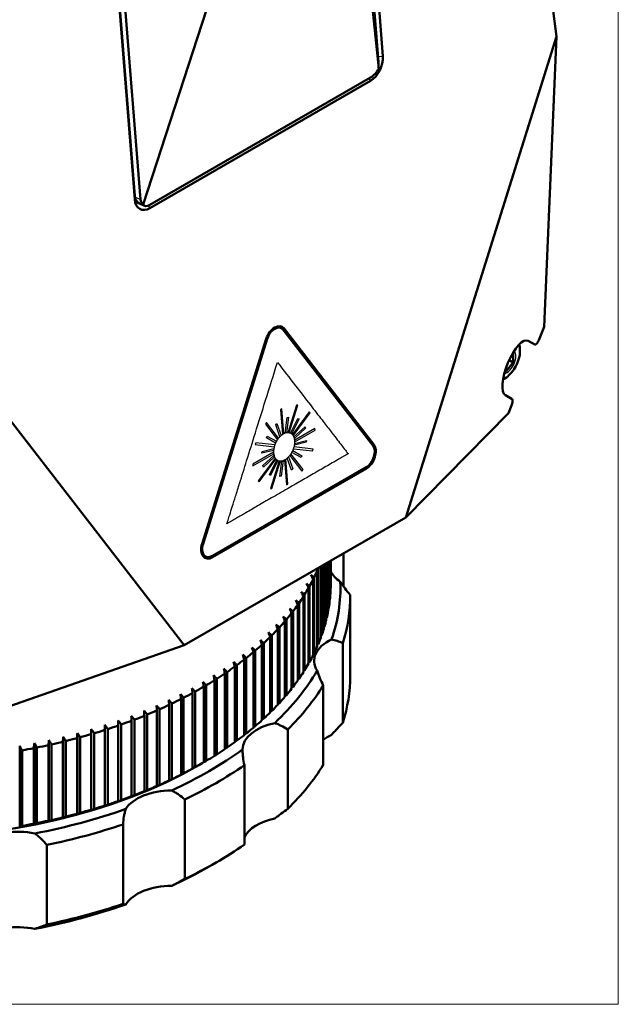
# Model space of a CAD drawing. Header units: millimetres. Extents: x 87 to 1148, y 108 to 697.
# Tile 10 of 24: x 410 to 472, y 398 to 499. Entities that reach past the tile are written whole.
import ezdxf

# ---------------------------------------------------------------- set-up
doc = ezdxf.new("R2010")
doc.units = ezdxf.units.MM
doc.layers.add('1', color=7, linetype='Continuous', true_color=0xffffff)

msp = doc.modelspace()

# ---------------------------------------------------------------- linework, layer by layer
at = {"layer": '1', "color": 251, "linetype": 'Continuous', "lineweight": 18}
for p in [(471.79, 697.461), (87.391, 398.215)]:
    msp.add_line(p, (471.79, 398.215), dxfattribs=at)
at = {"layer": '1', "color": 4, "linetype": 'Continuous', "lineweight": 50}
for p, q in [((465.44, 497.582), (460.802, 532.983)), ((444.98, 528.929), (447.637, 495.536)), ((447.173, 494.93), (444.496, 528.578)), ((419.523, 514.642), (422.183, 481.207)), ((422.777, 480.845), (420.1, 514.494)), ((422.181, 480.839), (419.524, 514.232)), ((447.213, 494.292), (445.349, 512.46)), ((430.765, 504.04), (423.044, 480.338)), ((449.98, 448.2), (465.44, 497.582)), ((465.44, 497.582), (464.195, 467.767)), ((423.746, 480.291), (446.373, 493.355)), ((446.358, 493.016), (423.731, 479.952)), ((422.537, 480.5), (423.189, 480.196)), ((437.211, 467.64), (437, 467.739)), ((437.297, 467.684), (446.5, 455.772)), ((437.422, 467.469), (446.625, 455.557)), ((446.711, 455.674), (437.509, 467.586)), ((463.624, 466.392), (464.195, 467.767)), ((435.671, 466.525), (429.089, 445.5)), ((429.186, 445.489), (435.768, 466.515)), ((461.628, 465.908), (461.69, 466.016)), ((463.211, 465.938), (462.537, 466.327)), ((460.959, 465.044), (460.996, 465.04)), ((460.996, 465.04), (460.996, 464.098)), ((460.996, 464.098), (460.289, 463.218)), ((460.591, 464.331), (460.996, 464.098)), ((427.245, 435.074), (405.63, 463.052)), ((460.289, 463.218), (460.175, 463.228)), ((460.19, 463.275), (460.289, 463.218)), ((460.218, 460.737), (460.892, 460.348)), ((449.98, 448.2), (460.523, 458.917)), ((460.523, 458.917), (460.842, 459.685)), ((445.935, 453.355), (430.15, 444.241)), ((430.16, 444.113), (445.945, 453.227)), ((427.245, 435.074), (449.98, 448.2)), ((429.277, 444.266), (429.488, 444.168)), ((442.258, 440.435), (442.258, 443.742)), ((442.269, 443.748), (442.269, 440.635)), ((442.286, 441.357), (442.286, 443.757)), ((443.61, 444.522), (443.61, 441.139)), ((440.994, 442.917), (440.994, 435.16)), ((441.275, 435.865), (441.275, 443.174)), ((441.347, 443.215), (441.347, 436.06)), ((441.584, 436.769), (441.584, 443.352)), ((441.644, 443.387), (441.644, 436.966)), ((441.837, 437.68), (441.837, 443.498)), ((441.884, 443.526), (441.884, 437.878)), ((442.034, 438.595), (442.034, 443.612)), ((442.069, 443.632), (442.069, 438.794)), ((442.174, 439.514), (442.174, 443.693)), ((442.197, 443.706), (442.197, 439.713)), ((440.492, 434.077), (440.492, 441.833)), ((440.587, 442.025), (440.587, 434.269)), ((440.911, 434.967), (440.911, 442.723)), ((440.018, 433.196), (440.018, 440.953)), ((440.125, 441.143), (440.125, 433.386)), ((439.49, 432.325), (439.49, 440.082)), ((439.609, 440.27), (439.609, 432.513)), ((444.286, 431.95), (444.286, 440.115)), ((438.909, 431.466), (438.909, 439.223)), ((439.04, 439.408), (439.04, 431.651)), ((437.744, 437.722), (437.744, 429.966)), ((438.276, 430.619), (438.276, 438.376)), ((438.418, 438.558), (438.418, 430.802)), ((436.856, 428.968), (436.856, 436.724)), ((437.019, 436.9), (437.019, 429.144)), ((437.591, 429.786), (437.591, 437.543)), ((436.07, 428.165), (436.07, 435.921)), ((436.245, 436.094), (436.245, 428.337)), ((427.245, 435.074), (406.964, 427.995)), ((435.236, 427.378), (435.236, 435.135)), ((435.421, 435.304), (435.421, 427.547)), ((443.533, 435.277), (443.533, 427.112)), ((433.63, 433.777), (433.63, 426.02)), ((434.354, 426.609), (434.354, 434.366)), ((434.549, 434.531), (434.549, 426.774)), ((432.45, 425.128), (432.45, 432.885)), ((432.665, 433.041), (432.665, 425.285)), ((433.425, 425.859), (433.425, 433.616)), ((430.603, 431.633), (430.603, 423.876)), ((431.432, 424.418), (431.432, 432.174)), ((431.656, 432.327), (431.656, 424.57)), ((429.266, 423.062), (429.266, 430.819)), ((429.509, 430.961), (429.509, 423.204)), ((430.37, 423.729), (430.37, 431.485)), ((441.527, 422.79), (441.527, 430.955)), ((427.199, 429.687), (427.199, 421.93)), ((428.123, 422.418), (428.123, 430.175)), ((428.374, 430.312), (428.374, 422.555)), ((425.72, 421.203), (425.72, 428.959)), ((425.987, 429.086), (425.987, 421.33)), ((426.94, 421.798), (426.94, 429.555)), ((423.174, 420.089), (423.174, 427.846)), ((423.456, 427.961), (423.456, 420.204)), ((424.464, 420.633), (424.464, 428.389)), ((424.739, 428.511), (424.739, 420.754)), ((419.119, 418.575), (419.119, 426.892)), ((420.498, 419.082), (420.498, 426.839)), ((420.793, 426.942), (420.793, 419.186)), ((421.851, 419.572), (421.851, 427.328)), ((422.141, 427.438), (422.141, 419.681)), ((414.849, 417.363), (414.849, 425.679)), ((416.297, 417.738), (416.297, 426.054)), ((416.581, 425.625), (416.581, 417.869)), ((417.704, 418.187), (417.704, 425.944)), ((417.721, 418.142), (417.721, 426.459)), ((418.012, 426.035), (418.012, 418.279)), ((419.115, 418.62), (419.115, 426.377)), ((419.417, 426.475), (419.417, 418.718)), ((437.877, 426.436), (437.877, 418.271)), ((410.381, 416.419), (410.381, 424.736)), ((411.889, 416.703), (411.889, 425.02)), ((412.151, 424.574), (412.151, 416.817)), ((413.326, 417.065), (413.326, 424.822)), ((413.379, 417.018), (413.379, 425.334)), ((413.649, 424.894), (413.649, 417.137)), ((414.808, 417.409), (414.808, 425.166)), ((415.126, 425.245), (415.126, 417.488)), ((416.268, 417.784), (416.268, 425.54)), ((410.634, 424.285), (410.634, 416.528)), ((411.824, 416.752), (411.824, 424.509)), ((428.752, 422.764), (429.105, 422.968)), ((433.432, 414.606), (433.432, 422.771)), ((427.326, 419.246), (427.326, 411.081)), ((420.978, 408.514), (420.978, 416.679)), ((413.152, 414.572), (413.152, 406.407)), ((429.813, 412.354), (430.52, 412.762))]:
    msp.add_line(p, q, dxfattribs=at)
at = {"layer": '1', "color": 87, "linetype": 'Continuous', "lineweight": 25}
for p, q in [((447.127, 495.507), (447.637, 495.536)), ((446.202, 493.255), (446.358, 493.016)), ((422.183, 481.207), (422.181, 480.839)), ((422.192, 481.118), (422.777, 480.845)), ((423.565, 480.205), (423.731, 479.952)), ((437.509, 467.586), (437.297, 467.684)), ((435.768, 466.515), (435.681, 466.555)), ((437.27, 459.344), (437.129, 459.262)), ((437.129, 459.262), (437.332, 456.703)), ((437.474, 456.785), (437.27, 459.344)), ((438.781, 459.724), (437.895, 456.893)), ((438.024, 456.88), (438.91, 459.709)), ((440.093, 459.038), (438.355, 456.695)), ((438.438, 456.589), (440.176, 458.931)), ((438.91, 459.709), (438.781, 459.724)), ((440.176, 458.931), (440.093, 459.038)), ((435.696, 457.934), (435.58, 457.778)), ((436.934, 456.331), (435.696, 457.934)), ((437.624, 456.848), (437.826, 458.443)), ((437.966, 458.477), (437.764, 456.883)), ((437.826, 458.443), (437.966, 458.477)), ((438.152, 456.84), (438.928, 458.37)), ((439.038, 458.307), (438.262, 456.777)), ((438.928, 458.37), (439.038, 458.307)), ((435.58, 457.778), (436.819, 456.174)), ((436.64, 457.712), (436.773, 457.835)), ((437.066, 456.48), (436.64, 457.712)), ((436.773, 457.835), (437.2, 456.603)), ((438.509, 456.457), (439.652, 457.512)), ((439.702, 457.369), (438.559, 456.313)), ((440.664, 457.341), (438.592, 456.145)), ((438.605, 455.974), (440.677, 457.171)), ((439.652, 457.512), (439.702, 457.369)), ((440.677, 457.171), (440.664, 457.341)), ((435.688, 456.373), (435.778, 456.551)), ((436.629, 455.834), (435.688, 456.373)), ((435.778, 456.551), (436.719, 456.012)), ((439.779, 455.915), (438.576, 455.616)), ((438.599, 455.802), (439.803, 456.101)), ((439.803, 456.101), (439.779, 455.915)), ((436.424, 454.893), (434.3, 453.667)), ((434.609, 455.856), (434.55, 455.667)), ((434.55, 455.667), (436.492, 455.45)), ((436.55, 455.638), (434.609, 455.856)), ((436.428, 455.083), (435.225, 454.784)), ((435.225, 454.784), (435.249, 454.97)), ((435.249, 454.97), (436.452, 455.269)), ((439.25, 454.334), (438.309, 454.873)), ((438.399, 455.051), (439.34, 454.512)), ((438.478, 455.247), (440.419, 455.029)), ((440.478, 455.218), (438.536, 455.435)), ((440.419, 455.029), (440.478, 455.218)), ((446.711, 455.674), (446.5, 455.772)), ((434.313, 453.497), (436.438, 454.723)), ((436.59, 454.295), (434.852, 451.954)), ((434.935, 451.847), (436.673, 454.19)), ((435.326, 453.516), (436.469, 454.572)), ((436.519, 454.428), (435.376, 453.372)), ((435.99, 452.578), (436.766, 454.108)), ((436.876, 454.045), (436.1, 452.515)), ((437.004, 454.005), (436.118, 451.176)), ((436.247, 451.161), (437.133, 453.992)), ((437.062, 452.408), (437.264, 454.002)), ((437.404, 454.037), (437.202, 452.442)), ((437.554, 454.1), (437.758, 451.541)), ((437.899, 451.622), (437.695, 454.182)), ((438.255, 453.05), (437.828, 454.282)), ((437.961, 454.405), (438.388, 453.173)), ((438.094, 454.554), (439.332, 452.951)), ((439.448, 453.107), (438.209, 454.711)), ((439.34, 454.512), (439.25, 454.334)), ((434.3, 453.667), (434.313, 453.497)), ((435.376, 453.372), (435.326, 453.516)), ((438.388, 453.173), (438.255, 453.05)), ((439.332, 452.951), (439.448, 453.107)), ((445.945, 453.227), (445.817, 453.287)), ((434.852, 451.954), (434.935, 451.847)), ((436.1, 452.515), (435.99, 452.578)), ((437.202, 452.442), (437.062, 452.408)), ((436.118, 451.176), (436.247, 451.161)), ((437.758, 451.541), (437.899, 451.622)), ((429.099, 445.53), (429.186, 445.489)), ((430.16, 444.113), (430.022, 444.178))]:
    msp.add_line(p, q, dxfattribs=at)
at = {"layer": '1', "color": 4, "linetype": 'Continuous', "lineweight": 50}
for centre, major_axis, ratio, start_param, end_param in [((446.223, 494.72), (-0.845, -1.813), 0.630029, 0.7325667, 2.303363), ((446.508, 494.317), (0.741, 1.028), 0.487188, 3.9666424, 5.0269341), ((447.168, 494.009), (0.062, -1.408), 0.041469, 1.7712776, 2.2817822), ((423.243, 481.82), (0.634, 1.36), 0.630029, 2.303363, 3.1415792), ((423.595, 481.656), (-0.845, -1.813), 0.630029, 5.4449557, 7.015752), ((424.541, 480.945), (1.765, 0.077), 0.60435, 3.1631735, 3.6736781), ((423.881, 481.253), (0.741, 1.028), 0.487188, 2.9063507, 3.9666424), ((436.641, 466.417), (0.634, 1.36), 0.630029, 5.9685544, 8.0629495), ((436.641, 466.417), (0.57, 1.224), 0.630029, 5.9685544, 8.0629495), ((436.43, 466.515), (-0.57, -1.224), 0.630029, 3.1416119, 3.437118), ((436.43, 466.515), (-0.634, -1.36), 0.630029, 2.8269618, 3.0180426), ((461.378, 463.532), (-1.112, -2.818), 0.342369, 3.0906783, 6.2322709), ((463.443, 466.497), (-0.222, -0.564), 0.342369, 6.2322709, 7.8030673), ((460.66, 459.789), (-0.222, -0.564), 0.342369, 1.5198819, 3.0906783), ((445.844, 454.505), (0.57, 1.224), 0.630029, 3.8741593, 5.9685544), ((445.844, 454.505), (0.634, 1.36), 0.630029, 3.8741593, 5.9685544), ((445.632, 454.603), (-0.634, -1.36), 0.630029, 2.608752, 2.8269618), ((430.059, 445.391), (0.634, 1.36), 0.630029, 1.7797642, 3.8741593), ((430.059, 445.391), (0.57, 1.224), 0.630029, 1.7797642, 3.8741593), ((429.847, 445.49), (-0.57, -1.224), 0.630029, 5.9876658, 6.2831718), ((429.847, 445.49), (-0.634, -1.36), 0.630029, 0.1235558, 0.5335664), ((187.941, 326.467), (242.369, -404.939), 0.587655, 1.506836, 1.5072777), ((397.286, 449.096), (45, 0), 0.57735, 6.0430453, 6.0479947), ((397.286, 449.096), (45, 0), 0.57735, 5.9720453, 5.9998558), ((196.342, 330.672), (229.803, -412.201), 0.567166, 1.5245981, 1.525696), ((100.178, 136.311), (-432.507, -186.75), 0.79225, 3.5427092, 3.5438092), ((397.286, 449.096), (45, 0), 0.57735, 6.0075453, 6.0353558), ((447.095, 443.447), (5, 0), 0.57735, 3.4171829, 3.84173), ((397.286, 449.096), (45, 0), 0.57735, 5.9365453, 5.9643558), ((204.996, 334.703), (217.46, -418.844), 0.545961, 1.5411323, 1.5422302), ((96.918, 142.434), (-442.256, -162.318), 0.798761, 3.5871402, 3.5882402), ((397.286, 441.34), (-45, 0), 0.57735, 3.1144526, 3.1422632), ((397.286, 440.931), (-46, 0), 0.57735, 2.9423578, 3.1662946), ((223.02, 342.219), (193.445, -430.462), 0.501517, 1.5707685, 1.5718665), ((91.538, 154.862), (-458.072, -110.037), 0.808755, 3.6804244, 3.6815244), ((397.286, 449.096), (45, 0), 0.57735, 5.9010453, 5.9288558), ((213.893, 338.553), (205.342, -424.916), 0.524069, 1.5565024, 1.5576004), ((94.037, 148.621), (-450.832, -136.704), 0.804265, 3.6331075, 3.6342075), ((397.286, 441.34), (-45, 0), 0.57735, 3.0789527, 3.1067632), ((397.286, 440.115), (47, 0), 0.57735, 6.103923, 6.2879146), ((232.367, 345.695), (181.765, -435.523), 0.478332, 1.583987, 1.585085), ((89.425, 161.151), (-463.826, -82.482), 0.812227, 3.7288666, 3.7299666), ((397.286, 449.096), (45, 0), 0.57735, 5.8655453, 5.8933558), ((397.286, 441.34), (-45, 0), 0.57735, 3.0434527, 3.0712632), ((241.922, 348.978), (170.293, -440.135), 0.454545, 1.5962104, 1.5973084), ((87.699, 167.48), (-467.97, -54.234), 0.814675, 3.7781762, 3.7792762), ((397.286, 449.096), (45, 0), 0.57735, 5.8300453, 5.8578558), ((397.286, 441.34), (-45, 0), 0.57735, 2.9724527, 3.0002632), ((397.286, 441.34), (-45, 0), 0.57735, 3.0079527, 3.0357632), ((397.286, 449.096), (45, 0), 0.57735, 5.7590453, 5.7868559), ((251.673, 352.062), (159.021, -444.332), 0.430185, 1.6074875, 1.6085855), ((86.364, 173.839), (-470.411, -25.52), 0.816096, 3.8280676, 3.8291676), ((397.286, 449.096), (45, 0), 0.57735, 5.7945453, 5.8223559), ((397.286, 441.34), (-45, 0), 0.57735, 2.9369527, 2.9647632), ((397.286, 449.096), (45, 0), 0.57735, 5.7235453, 5.7513559), ((261.607, 354.945), (147.94, -448.144), 0.405283, 1.6178633, 1.6189612), ((85.42, 180.222), (-471.09, 3.418), 0.816489, 3.8782359, 3.8793359), ((445.582, 433.46), (5, 0), 0.57735, 2.2669224, 3.4926642), ((397.286, 441.34), (-45, 0), 0.57735, 2.9014527, 2.9292632), ((84.712, 193.026), (-467.143, 60.951), 0.81419, 3.9781481, 3.9792481), ((281.976, 360.092), (126.302, -454.716), 0.353978, 1.6360728, 1.6371708), ((397.286, 449.096), (45, 0), 0.57735, 5.6880454, 5.7158559), ((271.712, 357.623), (137.037, -451.597), 0.37987, 1.6273791, 1.6284771), ((84.869, 186.62), (-469.992, 32.326), 0.815854, 3.9283671, 3.9294671), ((397.286, 441.34), (-45, 0), 0.57735, 2.8659527, 2.8937632), ((292.384, 362.349), (115.723, -457.523), 0.327641, 1.6439789, 1.6450768), ((84.949, 199.431), (-462.609, 89.055), 0.8115, 4.0272778, 4.0283778), ((397.286, 449.096), (45, 0), 0.57735, 5.6525454, 5.6803559), ((397.286, 441.34), (-45, 0), 0.57735, 2.8304527, 2.8582632), ((174.643, 653.857), (-383.908, -165.765), 0.79225, 1.9556465, 1.955958), ((313.585, 366.216), (94.984, -462.274), 0.273761, 1.6575496, 1.6586476), ((86.603, 212.205), (-448.923, 142.849), 0.803057, 4.1224938, 4.1235938), ((397.286, 449.096), (45, 0), 0.57735, 5.5815454, 5.6093559), ((302.925, 364.391), (105.288, -460.036), 0.30089, 1.6511284, 1.6522264), ((85.58, 205.827), (-456.492, 116.417), 0.807787, 4.0754766, 4.0765765), ((397.286, 449.096), (45, 0), 0.57735, 5.6170454, 5.6448559), ((397.286, 441.34), (-45, 0), 0.57735, 2.7949527, 2.8227632), ((171.996, 658.448), (-392.562, -144.079), 0.798761, 2.0000421, 2.000389), ((324.35, 367.821), (84.799, -464.25), 0.246286, 1.6632675, 1.6643654), ((88.018, 218.559), (-440.055, 168.194), 0.797315, 4.1681139, 4.1692139), ((397.286, 449.096), (45, 0), 0.57735, 5.5460454, 5.5738559), ((397.286, 440.931), (-46, 0), 0.57735, 2.5932919, 2.8172287), ((167.555, 667.778), (-406.6, -97.673), 0.808755, 2.0932568, 2.0936732), ((397.286, 441.34), (-45, 0), 0.57735, 2.7594527, 2.7872632), ((169.632, 663.09), (-400.174, -121.343), 0.804265, 2.0459745, 2.0463563), ((397.286, 431.95), (-47, 0), 0.57735, 2.9623304, 3.14159), ((346.143, 370.365), (64.736, -467.47), 0.190441, 1.6726793, 1.6737773), ((92.014, 231.16), (-419.088, 215.181), 0.782824, 4.2544919, 4.2555919), ((397.286, 449.096), (45, 0), 0.57735, 5.4750454, 5.5028559), ((335.207, 369.205), (74.721, -465.978), 0.218501, 1.6683042, 1.6694021), ((89.822, 224.88), (-430.053, 192.333), 0.790568, 4.2121595, 4.2132594), ((397.286, 449.096), (45, 0), 0.57735, 5.5105454, 5.5383559), ((397.286, 441.34), (-45, 0), 0.57735, 2.6884527, 2.7162632), ((397.286, 440.115), (47, 0), 0.57735, 5.7548572, 5.9388488), ((165.768, 672.505), (-411.708, -73.214), 0.812227, 2.1416649, 2.1421154), ((397.286, 441.34), (-45, 0), 0.57735, 2.7239527, 2.7517632), ((94.591, 237.391), (-407.327, 236.691), 0.774095, 4.2950107, 4.2961107), ((357.143, 371.301), (54.833, -468.735), 0.162141, 1.6764097, 1.6775076), ((397.286, 449.096), (45, 0), 0.57735, 5.4395454, 5.4673559), ((397.286, 441.34), (-45, 0), 0.57735, 2.6529527, 2.6807632), ((164.273, 677.266), (-415.386, -48.14), 0.814675, 2.1909406, 2.191425), ((379.28, 372.493), (35.221, -470.615), 0.104963, 1.6819909, 1.6830888), ((100.884, 249.675), (-382.048, 275.64), 0.753721, 4.3703787, 4.3714787), ((397.286, 449.096), (45, 0), 0.57735, 5.3685454, 5.3963559), ((97.549, 243.566), (-394.931, 256.841), 0.76439, 4.3336508, 4.3347508), ((368.193, 372.011), (44.999, -469.781), 0.133636, 1.6795096, 1.6806075), ((397.286, 449.096), (45, 0), 0.57735, 5.4040454, 5.4318559), ((397.286, 441.34), (-45, 0), 0.57735, 2.6174527, 2.6452632), ((163.071, 682.055), (-417.553, -22.652), 0.816096, 2.2407982, 2.2413164), ((401.509, 372.776), (15.788, -471.667), 0.047257, 1.6851329, 1.6862309), ((108.672, 261.671), (-355.341, 309.306), 0.72955, 4.4380959, 4.4391959), ((397.286, 449.096), (45, 0), 0.57735, 5.2975454, 5.3253559), ((390.39, 372.749), (25.488, -471.242), 0.076158, 1.6838629, 1.6849609), ((104.594, 255.713), (-368.812, 293.114), 0.742103, 4.4051883, 4.4062882), ((397.286, 449.096), (45, 0), 0.57735, 5.3330454, 5.3608559), ((397.286, 441.34), (-45, 0), 0.57735, 2.5819527, 2.6097632), ((162.164, 686.865), (-418.156, 3.034), 0.816489, 2.2909329, 2.2914847), ((423.715, 372.147), (-3.567, -471.917), 0.010688, 4.5962037, 4.5973017), ((117.913, 273.317), (-328.085, 338.08), 0.701702, 4.4983592, 4.4994592), ((397.286, 449.096), (45, 0), 0.57735, 5.2265454, 5.2543559), ((412.622, 372.575), (6.107, -471.891), 0.018296, 1.6858056, 1.6869036), ((113.113, 267.541), (-341.737, 324.274), 0.716077, 4.4691366, 4.4702366), ((397.286, 449.096), (45, 0), 0.57735, 5.2620454, 5.2898559), ((438.243, 424.374), (5, 0), 0.57735, 1.9178565, 3.1435983), ((397.286, 441.34), (-45, 0), 0.57735, 2.5109527, 2.5387632), ((161.24, 696.526), (-414.652, 54.102), 0.81419, 2.3907776, 2.3913969), ((397.286, 441.34), (-45, 0), 0.57735, 2.5464527, 2.5742632), ((161.554, 691.691), (-417.181, 28.693), 0.815854, 2.3410303, 2.3416159), ((456.741, 369.504), (-32.662, -470.799), 0.097412, 4.5995464, 4.6006443), ((134.399, 290.004), (-287.487, 373.214), 0.65335, 4.5757456, 4.5768456), ((445.789, 370.611), (-22.939, -471.373), 0.068578, 4.597833, 4.5989309), ((128.563, 284.556), (-300.909, 362.479), 0.670319, 4.5515949, 4.5526948), ((397.286, 449.096), (45, 0), 0.57735, 5.1555454, 5.1833559), ((434.776, 371.492), (-13.244, -471.745), 0.039658, 4.5967202, 4.5978181), ((123.065, 278.991), (-314.457, 350.791), 0.686443, 4.5258231, 4.5269231), ((397.286, 449.096), (45, 0), 0.57735, 5.1910454, 5.2188559), ((397.286, 441.34), (-45, 0), 0.57735, 2.4754527, 2.5032632), ((161.224, 701.365), (-410.627, 79.048), 0.8115, 2.4398733, 2.4405266), ((445.582, 423.662), (5, 0), 0.57735, 2.2669224, 2.5167439), ((153.863, 305.585), (-248.28, 400.368), 0.597595, 4.6392065, 4.6403065), ((478.407, 366.622), (-52.245, -469.03), 0.154676, 4.6048033, 4.6059013), ((147.057, 300.525), (-261.151, 392.094), 0.616965, 4.619478, 4.6205779), ((397.286, 449.096), (45, 0), 0.57735, 5.0490454, 5.0768559), ((467.619, 368.174), (-42.427, -470.02), 0.126123, 4.6018669, 4.6029648), ((140.566, 295.33), (-274.226, 383.064), 0.635558, 4.5983487, 4.5994487), ((397.286, 449.096), (45, 0), 0.57735, 5.0845454, 5.1123559), ((397.286, 449.096), (45, 0), 0.57735, 5.1200454, 5.1478559), ((162.084, 711.028), (-398.479, 126.797), 0.803057, 2.5350205, 2.5357426), ((397.286, 441.34), (-45, 0), 0.57735, 2.4399527, 2.4677632), ((161.506, 706.201), (-405.198, 103.336), 0.807787, 2.4880378, 2.4887253), ((397.286, 449.096), (45, 0), 0.57735, 5.0135454, 5.0413559), ((397.286, 440.931), (-46, 0), 0.57735, 2.2442261, 2.4681629), ((397.286, 441.34), (-45, 0), 0.57735, 2.3689527, 2.3967632), ((162.959, 715.84), (-390.608, 149.295), 0.797315, 2.5806056, 2.5813627), ((397.286, 441.34), (-45, 0), 0.57735, 2.4044527, 2.4322632), ((397.286, 440.931), (-44.5, 0), 0.57735, 0.7853982, 2.3561945), ((397.286, 440.115), (47, 0), 0.57735, 5.4057913, 5.5897829), ((165.594, 725.396), (-371.997, 191.002), 0.782824, 2.6666454, 2.6677407), ((397.286, 441.34), (-45, 0), 0.57735, 2.3334527, 2.3612632), ((164.13, 720.632), (-381.73, 170.721), 0.790568, 2.624313, 2.6254082), ((397.286, 431.95), (-47, 0), 0.57735, 2.6132645, 2.7972561), ((397.286, 441.34), (-45, 0), 0.57735, 2.2624527, 2.2902632), ((167.35, 730.127), (-361.557, 210.095), 0.774095, 2.7071642, 2.7082595), ((372.414, 835.44), (48.667, -416.029), 0.162141, 0.088789, 0.0898823), ((397.286, 441.34), (-45, 0), 0.57735, 2.2979527, 2.3257632), ((364.08, 834.844), (57.457, -414.907), 0.190441, 0.0850587, 0.0861519), ((397.286, 441.34), (-45, 0), 0.57735, 2.1914527, 2.2192632), ((171.729, 739.467), (-339.118, 244.667), 0.753721, 2.7825323, 2.7836275), ((389.166, 836.116), (31.261, -417.698), 0.104963, 0.0943702, 0.0954635), ((397.286, 441.34), (-45, 0), 0.57735, 2.2269527, 2.2547632), ((169.396, 734.819), (-350.554, 227.981), 0.76439, 2.7458044, 2.7468996), ((380.78, 835.864), (39.939, -416.958), 0.133636, 0.091889, 0.0929822), ((397.286, 441.34), (-45, 0), 0.57735, 2.1204527, 2.1482632), ((425.964, 417.285), (5, 0), 0.57735, 1.5687907, 2.7945325), ((177.244, 748.604), (-315.413, 274.551), 0.72955, 2.8502495, 2.8513447), ((405.959, 836.105), (14.012, -418.632), 0.047257, 0.0975122, 0.0986055), ((397.286, 441.34), (-45, 0), 0.57735, 2.1559527, 2.1837632), ((174.346, 744.063), (-327.37, 260.177), 0.742103, 2.8173418, 2.818437), ((397.563, 836.196), (22.622, -418.255), 0.076158, 0.0962423, 0.0973355), ((397.286, 441.34), (-45, 0), 0.57735, 2.0494527, 2.0772632), ((422.709, 835.405), (-3.166, -418.854), 0.010688, 6.1838291, 6.1849222), ((183.868, 757.491), (-291.22, 300.091), 0.701702, 2.9105127, 2.911608), ((397.286, 441.34), (-45, 0), 0.57735, 2.0849527, 2.1127632), ((180.419, 753.081), (-303.337, 287.836), 0.716077, 2.8812901, 2.8823854), ((414.345, 835.841), (5.42, -418.831), 0.018296, 0.098185, 0.0992782), ((397.286, 440.931), (-46, 0), 0.57735, 1.8951602, 2.119097), ((195.809, 770.259), (-255.183, 331.277), 0.65335, 2.9878991, 2.9889944), ((397.286, 441.34), (-45, 0), 0.57735, 1.9784527, 2.0062633), ((439.33, 834.022), (-20.36, -418.371), 0.068578, 6.1854584, 6.1865516), ((191.567, 766.086), (-267.097, 321.749), 0.670319, 2.9637484, 2.9648436), ((397.286, 441.34), (-45, 0), 0.57735, 2.0139527, 2.0417633), ((431.041, 834.799), (-11.755, -418.701), 0.039658, 6.1843455, 6.1854388), ((187.586, 761.828), (-279.123, 311.374), 0.686443, 2.9379766, 2.9390719), ((210.032, 782.221), (-220.382, 355.38), 0.597595, 3.0513601, 3.0524553), ((397.286, 441.34), (-45, 0), 0.57735, 1.8719528, 1.8997633), ((463.839, 830.68), (-46.37, -416.291), 0.154676, 6.1924287, 6.1935219), ((205.047, 778.332), (-231.806, 348.036), 0.616965, 3.0316315, 3.0327267), ((397.286, 441.34), (-45, 0), 0.57735, 1.9074528, 1.9352633), ((397.286, 440.115), (47, 0), 0.57735, 5.0567255, 5.2407171), ((455.74, 831.961), (-37.656, -417.17), 0.126123, 6.1894922, 6.1905855), ((200.304, 774.343), (-243.412, 340.02), 0.635558, 3.0105022, 3.0115975), ((397.286, 441.34), (-45, 0), 0.57735, 1.9429527, 1.9707633), ((447.567, 833.076), (-28.99, -417.862), 0.097412, 6.1871717, 6.188265), ((438.243, 414.576), (5, 0), 0.57735, 1.9178565, 2.8657763), ((410.227, 413.048), (5, 0), 0.57735, 1.2197248, 2.4454666), ((397.286, 431.95), (-47, 0), 0.57735, 2.2641987, 2.4481903), ((397.286, 431.133), (46, 0), 0.57735, 5.3858187, 5.4977871), ((425.964, 407.487), (5, 0), 0.57735, 1.5687907, 2.7945325), ((397.286, 431.133), (46, 0), 0.57735, 5.0367529, 5.2606897), ((397.286, 431.95), (-47, 0), 0.57735, 1.9151328, 2.0991244), ((410.227, 403.25), (5, 0), 0.57735, 1.2197248, 2.4454666)]:
    msp.add_ellipse(centre, major_axis=major_axis, ratio=ratio, start_param=start_param, end_param=end_param, dxfattribs=at)
at = {"layer": '1', "color": 87, "linetype": 'Continuous', "lineweight": 25}
for centre, major_axis, ratio, start_param, end_param in [((460.289, 464.161), (-0.7, -1.212), 0.57735, 0.5845326, 2.9589876), ((437.514, 455.442), (-0.649, -1.392), 0.630311, 3.5474761, 3.6777299), ((437.514, 455.442), (-0.648, -1.393), 0.629996, 3.4213922, 3.5466258), ((437.514, 455.442), (-0.649, -1.392), 0.630311, 3.2920928, 3.4223451), ((437.514, 455.442), (-0.648, -1.393), 0.629996, 3.1532421, 3.2910438), ((437.514, 455.442), (-0.65, -1.392), 0.629779, 4.5947768, 4.7250307), ((437.514, 455.442), (-0.648, -1.393), 0.629996, 4.4690103, 4.5942157), ((437.514, 455.442), (-0.65, -1.392), 0.629779, 4.3393936, 4.4696458), ((437.514, 455.442), (-0.648, -1.393), 0.629996, 4.200832, 4.3386632), ((437.514, 455.442), (-0.65, -1.392), 0.630061, 4.0714088, 4.2016626), ((437.514, 455.442), (-0.648, -1.393), 0.629996, 3.9452188, 4.0704678), ((437.514, 455.442), (-0.65, -1.392), 0.630061, 3.8160255, 3.9462777), ((437.514, 455.442), (-0.648, -1.393), 0.629996, 3.67699, 3.8148391), ((437.514, 455.442), (-0.649, -1.392), 0.630278, 3.0233123, 3.1535661), ((437.514, 455.442), (-0.648, -1.393), 0.629996, 2.8977586, 3.0229331), ((437.514, 455.442), (-0.649, -1.392), 0.630278, 2.7679291, 2.8981813), ((437.514, 455.442), (-0.648, -1.393), 0.629996, 2.6296426, 2.7674739), ((437.514, 455.442), (-0.648, -1.393), 0.629996, 2.4993888, 2.6296426), ((437.514, 455.442), (-0.648, -1.393), 0.629996, 2.3614969, 2.4993888), ((437.514, 455.442), (-0.648, -1.393), 0.629996, 2.2312446, 2.3614969), ((437.514, 455.442), (-0.648, -1.393), 0.629996, 2.1063814, 2.2312447), ((437.514, 455.442), (-0.648, -1.393), 0.629996, 5.2479741, 5.3856929), ((437.514, 455.442), (-0.648, -1.393), 0.629996, 5.3856929, 5.5159451), ((437.514, 455.442), (-0.649, -1.393), 0.629747, 5.1178116, 5.2480654), ((437.514, 455.442), (-0.648, -1.393), 0.629996, 4.9925739, 5.1177203), ((437.514, 455.442), (-0.649, -1.393), 0.629747, 4.8624284, 4.9926806), ((437.514, 455.442), (-0.648, -1.393), 0.629996, 4.7245246, 4.8622906), ((437.514, 455.442), (-0.648, -1.393), 0.629996, 1.3274176, 1.452623), ((437.514, 455.442), (-0.65, -1.392), 0.629779, 1.4531842, 1.583438), ((437.514, 455.442), (-0.648, -1.393), 0.629996, 1.5829319, 1.7206979), ((437.514, 455.442), (-0.649, -1.393), 0.629747, 1.7208357, 1.8510879), ((437.514, 455.442), (-0.648, -1.393), 0.629996, 1.8509812, 1.9761276), ((437.514, 455.442), (-0.649, -1.393), 0.629747, 1.976219, 2.1064728), ((437.514, 455.442), (-0.648, -1.393), 0.629996, 5.5159451, 5.6410761), ((437.514, 455.442), (-0.648, -1.393), 0.629996, 5.6410762, 5.77133), ((437.514, 455.442), (-0.648, -1.393), 0.629996, 5.77133, 5.9090665), ((437.514, 455.442), (-0.649, -1.392), 0.630278, 5.9095217, 6.039774), ((437.514, 455.442), (-0.648, -1.393), 0.629996, 6.0393513, 6.1645258), ((437.514, 455.442), (-0.649, -1.392), 0.630278, 6.164905, 6.2951588), ((437.514, 455.442), (-0.648, -1.393), 0.629996, 0.0116494, 0.1494511), ((437.514, 455.442), (-0.649, -1.392), 0.630311, 0.1505002, 0.2807524), ((437.514, 455.442), (-0.648, -1.393), 0.629996, 0.2797996, 0.4050332), ((437.514, 455.442), (-0.649, -1.392), 0.630311, 0.4058834, 0.5361373), ((437.514, 455.442), (-0.648, -1.393), 0.629996, 0.5353973, 0.6732464), ((437.514, 455.442), (-0.65, -1.392), 0.630061, 0.6744329, 0.8046851), ((437.514, 455.442), (-0.648, -1.393), 0.629996, 0.8036261, 0.9288752), ((437.514, 455.442), (-0.65, -1.392), 0.630061, 0.9298161, 1.06007), ((437.514, 455.442), (-0.648, -1.393), 0.629996, 1.0592393, 1.1970706), ((437.514, 455.442), (-0.65, -1.392), 0.629779, 1.1978009, 1.3280531)]:
    msp.add_ellipse(centre, major_axis=major_axis, ratio=ratio, start_param=start_param, end_param=end_param, dxfattribs=at)
at = {"layer": '1', "color": 4, "linetype": 'Continuous', "lineweight": 50}
for points, knots in [([(459.998, 462.36), (460.004, 462.363), (460.209, 462.483), (460.602, 462.786), (461.1, 463.38), (461.488, 464.107), (461.674, 464.776), (461.703, 465.183), (461.704, 465.324)], [0, 0, 0, 0, 0.0060125, 0.2062172, 0.4230476, 0.6459996, 0.8782219, 1, 1, 1, 1]), ([(461.704, 465.324), (461.705, 465.5), (461.685, 465.696), (461.642, 465.887), (461.637, 465.91)], [0, 0, 0, 0, 0.8752112, 1, 1, 1, 1]), ([(444.285, 440.243), (444.105, 440.461), (443.93, 440.681), (443.676, 441.017), (443.593, 441.13), (443.43, 441.357), (443.35, 441.472), (443.272, 441.587)], [0, 0, 0, 0, 0.5, 0.5, 0.75, 0.75, 1, 1, 1, 1]), ([(442.376, 435.675), (442.468, 435.658), (442.562, 435.637), (442.751, 435.585), (442.847, 435.555), (443.136, 435.455), (443.333, 435.372), (443.533, 435.277)], [0, 0, 0, 0, 0.25, 0.25, 0.5, 0.5, 1, 1, 1, 1]), ([(441.527, 430.955), (441.399, 431.205), (441.28, 431.456), (441.12, 431.834), (441.069, 431.96), (440.973, 432.213), (440.928, 432.34), (440.887, 432.467)], [0, 0, 0, 0, 0.5, 0.5, 0.75, 0.75, 1, 1, 1, 1]), ([(436.543, 427.088), (436.656, 427.05), (436.769, 427.008), (436.993, 426.914), (437.105, 426.863), (437.438, 426.699), (437.659, 426.574), (437.877, 426.436)], [0, 0, 0, 0, 0.25, 0.25, 0.5, 0.5, 1, 1, 1, 1]), ([(443.533, 427.112), (443.333, 426.912), (443.136, 426.71), (442.847, 426.401), (442.751, 426.298), (442.562, 426.089), (442.468, 425.983), (442.376, 425.877)], [0, 0, 0, 0, 0.5, 0.5, 0.75, 0.75, 1, 1, 1, 1]), ([(433.432, 422.771), (433.373, 423.04), (433.326, 423.308), (433.278, 423.708), (433.265, 423.84), (433.248, 424.105), (433.244, 424.237), (433.243, 424.368)], [0, 0, 0, 0, 0.5, 0.5, 0.75, 0.75, 1, 1, 1, 1]), ([(425.975, 420.171), (426.095, 420.11), (426.214, 420.043), (426.446, 419.903), (426.56, 419.83), (426.898, 419.597), (427.115, 419.428), (427.326, 419.246)], [0, 0, 0, 0, 0.25, 0.25, 0.5, 0.5, 1, 1, 1, 1]), ([(420.978, 416.679), (420.994, 416.953), (421.024, 417.223), (421.094, 417.62), (421.122, 417.751), (421.185, 418.011), (421.222, 418.139), (421.263, 418.266)], [0, 0, 0, 0, 0.5, 0.5, 0.75, 0.75, 1, 1, 1, 1]), ([(437.877, 418.271), (437.659, 418.114), (437.438, 417.954), (437.105, 417.709), (436.993, 417.627), (436.769, 417.46), (436.656, 417.376), (436.543, 417.29)], [0, 0, 0, 0, 0.5, 0.5, 0.75, 0.75, 1, 1, 1, 1]), ([(411.946, 415.758), (412.059, 415.673), (412.169, 415.583), (412.382, 415.398), (412.485, 415.302), (412.785, 415.005), (412.974, 414.794), (413.152, 414.572)], [0, 0, 0, 0, 0.25, 0.25, 0.5, 0.5, 1, 1, 1, 1]), ([(427.326, 411.081), (427.115, 410.968), (426.898, 410.852), (426.56, 410.675), (426.446, 410.616), (426.214, 410.496), (426.095, 410.435), (425.975, 410.373)], [0, 0, 0, 0, 0.5, 0.5, 0.75, 0.75, 1, 1, 1, 1]), ([(421.263, 408.468), (421.222, 408.465), (421.185, 408.463), (421.122, 408.463), (421.094, 408.466), (421.024, 408.478), (420.994, 408.493), (420.978, 408.514)], [0, 0, 0, 0, 0.25, 0.25, 0.5, 0.5, 1, 1, 1, 1]), ([(413.152, 406.407), (412.974, 406.334), (412.785, 406.26), (412.485, 406.148), (412.382, 406.11), (412.169, 406.035), (412.059, 405.998), (411.946, 405.96)], [0, 0, 0, 0, 0.5, 0.5, 0.75, 0.75, 1, 1, 1, 1])]:
    msp.add_open_spline(points, degree=3, knots=knots, dxfattribs=at)
at = {"layer": '1', "color": 87, "linetype": 'Continuous', "lineweight": 25}
msp.add_open_spline([(436.824, 464.119), (436.418, 462.824), (435.662, 460.408), (434.609, 457.042), (433.718, 454.195), (433.04, 452.027), (432.546, 450.451), (432.21, 449.377), (431.954, 448.558), (431.797, 448.057), (431.716, 447.797), (431.686, 447.702), (431.664, 447.631), (431.651, 447.59), (431.645, 447.57), (431.643, 447.565), (431.642, 447.56), (431.641, 447.557), (431.64, 447.555), (431.64, 447.554), (431.641, 447.554), (431.642, 447.554), (431.644, 447.555), (431.647, 447.557), (431.651, 447.559), (431.655, 447.561), (431.66, 447.564), (431.667, 447.568), (431.673, 447.572), (431.681, 447.576), (431.69, 447.581), (431.699, 447.587), (431.748, 447.615), (431.859, 447.679), (432.051, 447.79), (432.309, 447.939), (432.83, 448.24), (433.665, 448.722), (434.866, 449.415), (436.288, 450.236), (437.746, 451.078), (439.167, 451.899), (440.479, 452.656), (441.79, 453.413), (442.715, 453.947), (443.27, 454.267), (443.47, 454.383), (443.72, 454.527), (443.91, 454.637), (444.021, 454.701), (444.037, 454.71), (444.05, 454.718), (444.06, 454.723), (444.066, 454.727), (444.069, 454.729), (444.071, 454.73), (444.071, 454.73), (444.072, 454.731), (444.072, 454.732), (444.071, 454.733), (444.07, 454.734), (444.069, 454.735), (444.068, 454.737), (444.066, 454.739), (444.064, 454.741), (444.056, 454.752), (444.039, 454.775), (444.008, 454.815), (443.966, 454.869), (443.852, 455.016), (443.633, 455.3), (443.275, 455.764), (442.805, 456.373), (442.165, 457.201), (441.284, 458.342), (440.089, 459.89), (438.566, 461.863), (437.441, 463.32), (436.824, 464.119)], degree=3, knots=[0, 0, 0, 0, 0.0781794, 0.1459151, 0.2032072, 0.2500558, 0.2767878, 0.2983967, 0.3148823, 0.3262447, 0.328645, 0.3305592, 0.3319874, 0.3329296, 0.3330562, 0.3331652, 0.3332565, 0.3333303, 0.3333561, 0.3333753, 0.3333965, 0.3334267, 0.3334688, 0.3335462, 0.3336454, 0.3337663, 0.3339088, 0.334073, 0.3342589, 0.3344666, 0.3346958, 0.3349468, 0.3352195, 0.3386448, 0.3438145, 0.3507285, 0.3593868, 0.3856889, 0.4178913, 0.4559939, 0.4999968, 0.535149, 0.5703013, 0.6054536, 0.6406058, 0.6446765, 0.6500612, 0.6567601, 0.664773, 0.6652827, 0.6657126, 0.6660627, 0.6663331, 0.6665238, 0.6665599, 0.6665879, 0.6666084, 0.6666234, 0.666637, 0.6666545, 0.6666921, 0.6667425, 0.6668055, 0.6668813, 0.6669697, 0.6670708, 0.6679945, 0.6694166, 0.6713369, 0.6737557, 0.6851034, 0.7015841, 0.7231979, 0.7499446, 0.7898016, 0.8447632, 0.9148293, 1, 1, 1, 1], dxfattribs=at)

doc.saveas('drawing.dxf')
